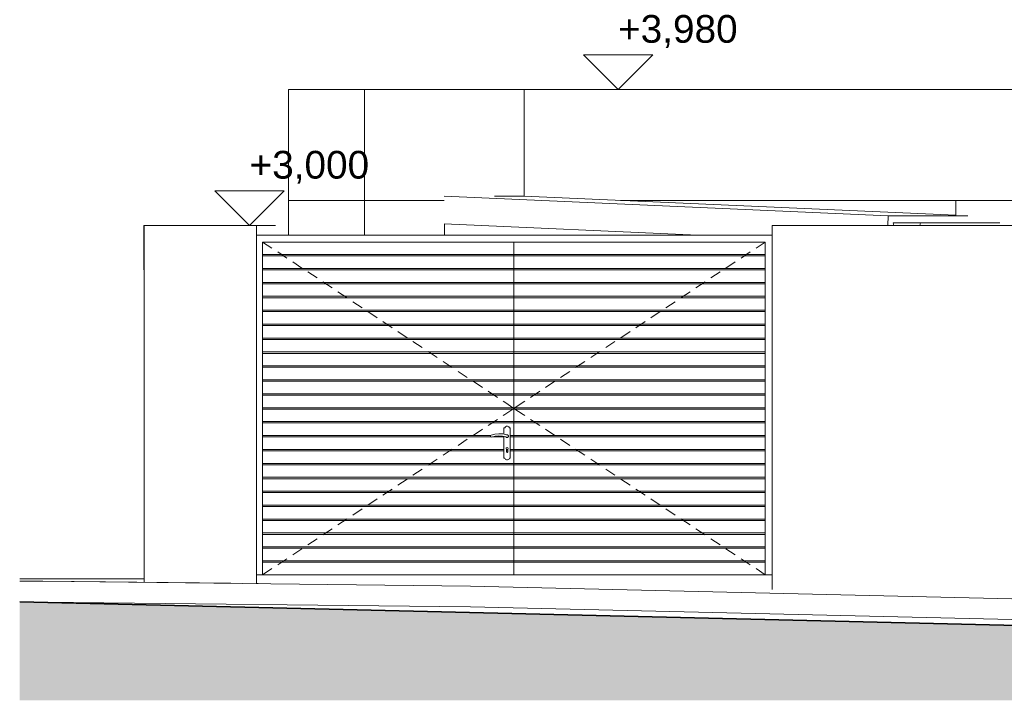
# Model space of a CAD drawing. Header units: millimetres. Extents: x -27785 to 104762, y -947 to 11132.
# Tile 1 of 146: x -27785 to -20685, y -426 to 4484. Entities that reach past the tile are written whole.
import ezdxf

# ---------------------------------------------------------------- set-up
doc = ezdxf.new("R2010")
doc.units = ezdxf.units.MM
doc.header["$MEASUREMENT"] = 0
for name, color, linetype in [('POHLED JIŽNÍ_1_Bourané_Konstrukce - krov', 7, 'Continuous'), ('POHLED JIŽNÍ_1_Bourané_Konstrukce - nosné', 7, 'Continuous'), ('POHLED JIŽNÍ_1_Bourané_Konstrukce - střechy a skořepiny', 7, 'Continuous'), ('POHLED JIŽNÍ_1_Konstrukce - nosné', 7, 'Continuous'), ('POHLED JIŽNÍ_1_Kóty - SP', 7, 'Continuous'), ('POHLED JIŽNÍ_1_Situace - terén', 7, 'Continuous'), ('POHLED JIŽNÍ_1_Výplně – Řezové', 7, 'Continuous')]:
    doc.layers.add(name, color=color, linetype=linetype)
doc.styles.add('GENEROVANÝ_STYL_1', font='txt')

msp = doc.modelspace()

# ---------------------------------------------------------------- hatches: boundary and pattern name
at = {"layer": 'POHLED JIŽNÍ_1_Výplně – Řezové', "linetype": 'Continuous', "lineweight": 13}
msp.add_hatch(color=253, dxfattribs=at).paths.add_polyline_path([(-27785, -425.7), (2046.4, -425.7), (-115.4, -370.9), (-27785, 284)])

# ---------------------------------------------------------------- linework, layer by layer
at = {"layer": 'POHLED JIŽNÍ_1_Bourané_Konstrukce - krov', "color": 7, "linetype": 'Continuous', "lineweight": 13}
for p, q in [((-21487.5, 3019.4), (-21482.3, 3000)), ((-21388.1, 3019.4), (-21487.5, 3019.4)), ((-21288.8, 3019.4), (-21388.1, 3019.4)), ((-21293.9, 3000), (-21288.8, 3019.4)), ((-21288.8, 3019.4), (-20717.3, 3019.4))]:
    msp.add_line(p, q, dxfattribs=at)
at = {"layer": 'POHLED JIŽNÍ_1_Bourané_Konstrukce - nosné', "color": 7, "linetype": 'Continuous', "lineweight": 13}
for p, q in [((-25299.1, 3980), (-25845.5, 3980)), ((-25845.5, 3980), (-25845.5, 2930)), ((-24147.8, 3980), (-25299.1, 3980)), ((-25299.1, 3180), (-25299.1, 3980)), ((-24147.8, 3210.5), (-24147.8, 3980)), ((-25845.5, 3180), (-25299.1, 3180)), ((-25299.1, 3180), (-24723.7, 3180)), ((-25299.1, 2930), (-25299.1, 3180)), ((-24722.9, 3010.4), (-24722.9, 2930)), ((-26077.9, 2930), (-22358.6, 2930)), ((-22358.6, 2930), (-22358.6, 2880)), ((-24220.8, 2880), (-26033, 2880)), ((-26033, 2880), (-26033, 2789.6)), ((-26033, 2880), (-25966.3, 2835.8)), ((-24220.8, 2789.6), (-24220.8, 2880)), ((-24220.8, 2880), (-22408.6, 2880)), ((-22408.6, 2880), (-22475.3, 2835.8)), ((-22408.6, 2880), (-22408.6, 2789.6)), ((-22358.6, 2880), (-22358.6, 480)), ((-26033, 2789.6), (-26033, 2779.6)), ((-26033, 2789.6), (-24220.8, 2789.6)), ((-24220.8, 2779.6), (-26033, 2779.6)), ((-26033, 2779.6), (-26033, 2689.2)), ((-25924.6, 2808.2), (-25857.9, 2764.1)), ((-24220.8, 2779.6), (-24220.8, 2789.6)), ((-22408.6, 2789.6), (-24220.8, 2789.6)), ((-24220.8, 2689.2), (-24220.8, 2779.6)), ((-24220.8, 2779.6), (-22408.6, 2779.6)), ((-22517, 2808.2), (-22583.7, 2764.1)), ((-22408.6, 2789.6), (-22408.6, 2779.6)), ((-22408.6, 1474.2), (-22408.6, 2789.6)), ((-22408.6, 2779.6), (-22408.6, 2689.2)), ((-25816.2, 2736.5), (-25749.5, 2692.3)), ((-22625.4, 2736.5), (-22692.1, 2692.3)), ((-26033, 2689.2), (-26033, 2679.2)), ((-26033, 2689.2), (-24220.8, 2689.2)), ((-24220.8, 2679.2), (-26033, 2679.2)), ((-26033, 2679.2), (-26033, 2588.7)), ((-25707.8, 2664.7), (-25641.1, 2620.5)), ((-24220.8, 2679.2), (-24220.8, 2689.2)), ((-22408.6, 2689.2), (-24220.8, 2689.2)), ((-24220.8, 2588.7), (-24220.8, 2679.2)), ((-24220.8, 2679.2), (-22408.6, 2679.2)), ((-22733.8, 2664.7), (-22800.5, 2620.5)), ((-22408.6, 2689.2), (-22408.6, 2679.2)), ((-22408.6, 2679.2), (-22408.6, 2588.7)), ((-26033, 2588.7), (-26033, 2578.7)), ((-26033, 2588.7), (-24220.8, 2588.7)), ((-24220.8, 2578.7), (-26033, 2578.7)), ((-26033, 2578.7), (-26033, 2488.3)), ((-25599.4, 2592.9), (-25532.7, 2548.7)), ((-24220.8, 2578.7), (-24220.8, 2588.7)), ((-22408.6, 2588.7), (-24220.8, 2588.7)), ((-24220.8, 2488.3), (-24220.8, 2578.7)), ((-24220.8, 2578.7), (-22408.6, 2578.7)), ((-22842.2, 2592.9), (-22908.9, 2548.7)), ((-22408.6, 2588.7), (-22408.6, 2578.7)), ((-22408.6, 2578.7), (-22408.6, 2488.3)), ((-26033, 2488.3), (-26033, 2478.3)), ((-26033, 2488.3), (-24220.8, 2488.3)), ((-25491, 2521.1), (-25424.3, 2477)), ((-24220.8, 2478.3), (-24220.8, 2488.3)), ((-22408.6, 2488.3), (-24220.8, 2488.3)), ((-22950.5, 2521.1), (-23017.3, 2477)), ((-22408.6, 2488.3), (-22408.6, 2478.3)), ((-24220.8, 2478.3), (-26033, 2478.3)), ((-26033, 2478.3), (-26033, 2387.9)), ((-25382.6, 2449.4), (-25315.9, 2405.2)), ((-24220.8, 2387.9), (-24220.8, 2478.3)), ((-24220.8, 2478.3), (-22408.6, 2478.3)), ((-23058.9, 2449.4), (-23125.6, 2405.2)), ((-22408.6, 2478.3), (-22408.6, 2387.9)), ((-26033, 2387.9), (-26033, 2377.9)), ((-26033, 2387.9), (-24220.8, 2387.9)), ((-24220.8, 2377.9), (-26033, 2377.9)), ((-26033, 2377.9), (-26033, 2287.5)), ((-25274.2, 2377.6), (-25207.5, 2333.4)), ((-24220.8, 2377.9), (-24220.8, 2387.9)), ((-22408.6, 2387.9), (-24220.8, 2387.9)), ((-24220.8, 2287.5), (-24220.8, 2377.9)), ((-24220.8, 2377.9), (-22408.6, 2377.9)), ((-23167.3, 2377.6), (-23234, 2333.4)), ((-22408.6, 2387.9), (-22408.6, 2377.9)), ((-22408.6, 2377.9), (-22408.6, 2287.5)), ((-26033, 2287.5), (-26033, 2277.5)), ((-26033, 2287.5), (-24220.8, 2287.5)), ((-24220.8, 2277.5), (-26033, 2277.5)), ((-26033, 2277.5), (-26033, 2187.1)), ((-25165.8, 2305.8), (-25099.1, 2261.6)), ((-24220.8, 2277.5), (-24220.8, 2287.5)), ((-22408.6, 2287.5), (-24220.8, 2287.5)), ((-24220.8, 2187.1), (-24220.8, 2277.5)), ((-24220.8, 2277.5), (-22408.6, 2277.5)), ((-23275.7, 2305.8), (-23342.4, 2261.6)), ((-22408.6, 2287.5), (-22408.6, 2277.5)), ((-22408.6, 2277.5), (-22408.6, 2187.1)), ((-25057.5, 2234), (-24990.8, 2189.9)), ((-23384.1, 2234), (-23450.8, 2189.9)), ((-26033, 2187.1), (-26033, 2177.1)), ((-26033, 2187.1), (-24220.8, 2187.1)), ((-24220.8, 2177.1), (-26033, 2177.1)), ((-26033, 2177.1), (-26033, 2086.7)), ((-24949.1, 2162.3), (-24882.4, 2118.1)), ((-24220.8, 2177.1), (-24220.8, 2187.1)), ((-22408.6, 2187.1), (-24220.8, 2187.1)), ((-24220.8, 2086.7), (-24220.8, 2177.1)), ((-24220.8, 2177.1), (-22408.6, 2177.1)), ((-23492.5, 2162.3), (-23559.2, 2118.1)), ((-22408.6, 2187.1), (-22408.6, 2177.1)), ((-22408.6, 2177.1), (-22408.6, 2086.7)), ((-26033, 2086.7), (-26033, 2076.7)), ((-26033, 2086.7), (-24220.8, 2086.7)), ((-24220.8, 2076.7), (-26033, 2076.7)), ((-26033, 2076.7), (-26033, 1986.2)), ((-24840.7, 2090.5), (-24774, 2046.3)), ((-24220.8, 2076.7), (-24220.8, 2086.7)), ((-22408.6, 2086.7), (-24220.8, 2086.7)), ((-24220.8, 1986.2), (-24220.8, 2076.7)), ((-24220.8, 2076.7), (-22408.6, 2076.7)), ((-23600.9, 2090.5), (-23667.6, 2046.3)), ((-22408.6, 2086.7), (-22408.6, 2076.7)), ((-22408.6, 2076.7), (-22408.6, 1986.2)), ((-24732.3, 2018.7), (-24665.6, 1974.5)), ((-23709.3, 2018.7), (-23776, 1974.5)), ((-26033, 1986.2), (-26033, 1976.2)), ((-26033, 1986.2), (-24220.8, 1986.2)), ((-24220.8, 1976.2), (-26033, 1976.2)), ((-26033, 1976.2), (-26033, 1885.8)), ((-24623.9, 1946.9), (-24557.2, 1902.8)), ((-24220.8, 1976.2), (-24220.8, 1986.2)), ((-22408.6, 1986.2), (-24220.8, 1986.2)), ((-24220.8, 1885.8), (-24220.8, 1976.2)), ((-24220.8, 1976.2), (-22408.6, 1976.2)), ((-23817.7, 1946.9), (-23884.4, 1902.8)), ((-22408.6, 1986.2), (-22408.6, 1976.2)), ((-22408.6, 1976.2), (-22408.6, 1885.8)), ((-26033, 1885.8), (-26033, 1875.8)), ((-26033, 1885.8), (-24220.8, 1885.8)), ((-24220.8, 1875.8), (-26033, 1875.8)), ((-26033, 1875.8), (-26033, 1785.4)), ((-24515.5, 1875.2), (-24448.8, 1831)), ((-24220.8, 1875.8), (-24220.8, 1885.8)), ((-22408.6, 1885.8), (-24220.8, 1885.8)), ((-24220.8, 1785.4), (-24220.8, 1875.8)), ((-24220.8, 1875.8), (-22408.6, 1875.8)), ((-23926.1, 1875.2), (-23992.8, 1831)), ((-22408.6, 1885.8), (-22408.6, 1875.8)), ((-22408.6, 1875.8), (-22408.6, 1785.4)), ((-26033, 1785.4), (-26033, 1775.4)), ((-26033, 1785.4), (-24220.8, 1785.4)), ((-24220.8, 1775.4), (-26033, 1775.4)), ((-26033, 1775.4), (-26033, 1685)), ((-24407.1, 1803.4), (-24340.4, 1759.2)), ((-24220.8, 1775.4), (-24220.8, 1785.4)), ((-22408.6, 1785.4), (-24220.8, 1785.4)), ((-24220.8, 1685), (-24220.8, 1775.4)), ((-24220.8, 1775.4), (-22408.6, 1775.4)), ((-24034.4, 1803.4), (-24101.2, 1759.2)), ((-22408.6, 1785.4), (-22408.6, 1775.4)), ((-22408.6, 1775.4), (-22408.6, 1685)), ((-24298.7, 1731.6), (-24287.5, 1724.2)), ((-24287.5, 1724.2), (-24220.8, 1680)), ((-24154.1, 1724.2), (-24220.8, 1680)), ((-24142.8, 1731.6), (-24154.1, 1724.2)), ((-26033, 1685), (-26033, 1675)), ((-26033, 1685), (-24220.8, 1685)), ((-24220.8, 1675), (-26033, 1675)), ((-26033, 1675), (-26033, 1584.6)), ((-24298.7, 1628.4), (-24287.5, 1635.8)), ((-24287.5, 1635.8), (-24220.8, 1680)), ((-24220.8, 1675), (-24220.8, 1685)), ((-22408.6, 1685), (-24220.8, 1685)), ((-24154.1, 1635.8), (-24220.8, 1680)), ((-24220.8, 1584.6), (-24220.8, 1675)), ((-24220.8, 1675), (-22408.6, 1675)), ((-24142.8, 1628.4), (-24154.1, 1635.8)), ((-22408.6, 1685), (-22408.6, 1675)), ((-22408.6, 1675), (-22408.6, 1584.6)), ((-26033, 1584.6), (-26033, 1574.6)), ((-26033, 1584.6), (-24220.8, 1584.6)), ((-24220.8, 1574.6), (-26033, 1574.6)), ((-26033, 1574.6), (-26033, 1484.2)), ((-24407.1, 1556.6), (-24340.4, 1600.8)), ((-24220.8, 1574.6), (-24220.8, 1584.6)), ((-22408.6, 1584.6), (-24220.8, 1584.6)), ((-24220.8, 1484.2), (-24220.8, 1574.6)), ((-24220.8, 1574.6), (-22408.6, 1574.6)), ((-24034.4, 1556.6), (-24101.2, 1600.8)), ((-22408.6, 1584.6), (-22408.6, 1574.6)), ((-22408.6, 1574.6), (-22408.6, 1484.2)), ((-24515.5, 1484.8), (-24448.8, 1529)), ((-24357.9, 1494.3), (-24384.9, 1487.2)), ((-24330, 1497.1), (-24357.9, 1494.3)), ((-24357.9, 1494.3), (-24357.9, 1494.3)), ((-24302.1, 1495.3), (-24330, 1497.1)), ((-24274.9, 1489.1), (-24302.1, 1495.3)), ((-24293.3, 1493.3), (-24293.3, 1540)), ((-24293.3, 1540), (-24287.6, 1540)), ((-24293.3, 1493.3), (-24293.3, 1540)), ((-24287.6, 1540), (-24282.9, 1547.6)), ((-24287.6, 1540), (-24283, 1547.6)), ((-24283, 1547.6), (-24275.2, 1552)), ((-24282.9, 1547.6), (-24275.2, 1552)), ((-24275.2, 1552), (-24266.3, 1552)), ((-24266.3, 1552), (-24258.6, 1547.6)), ((-24258.6, 1547.6), (-24254, 1540)), ((-24254, 1540), (-24248.3, 1540)), ((-24248.3, 1540), (-24248.3, 1320)), ((-23926.1, 1484.8), (-23992.8, 1529)), ((-26033, 1484.2), (-26033, 1474.2)), ((-26033, 1484.2), (-24388.7, 1484.2)), ((-24387.1, 1474.2), (-26033, 1474.2)), ((-26033, 1474.2), (-26033, 1383.7)), ((-24623.9, 1413.1), (-24557.2, 1457.2)), ((-24389.3, 1483.6), (-24390, 1478.1)), ((-24389.3, 1483.6), (-24390, 1478.1)), ((-24390, 1478.1), (-24386.6, 1473.6)), ((-24390, 1478.1), (-24386.6, 1473.6)), ((-24384.9, 1487.2), (-24389.3, 1483.6)), ((-24384.9, 1487.2), (-24389.3, 1483.6)), ((-24386.6, 1473.6), (-24386.6, 1473.6)), ((-24386.6, 1473.6), (-24381.1, 1472.6)), ((-24384.9, 1487.2), (-24384.9, 1487.2)), ((-24381.1, 1472.6), (-24356, 1479.2)), ((-24293.3, 1474.2), (-24375.2, 1474.2)), ((-24356, 1479.2), (-24330.2, 1481.7)), ((-24330.3, 1481.7), (-24330.2, 1481.7)), ((-24330.2, 1481.7), (-24304.4, 1480.2)), ((-24304.4, 1480.2), (-24304.4, 1480.2)), ((-24304.4, 1480.2), (-24279.1, 1474.7)), ((-24293.3, 1320), (-24293.3, 1477.8)), ((-24293.3, 1474.2), (-24293.3, 1477.8)), ((-24293.3, 1383.7), (-24293.3, 1474.2)), ((-24279.1, 1474.7), (-24274.2, 1470.6)), ((-24279.1, 1474.7), (-24274.1, 1470.6)), ((-24276.6, 1471.9), (-24277.9, 1473.7)), ((-24275.2, 1471.4), (-24276.6, 1471.9)), ((-24268.5, 1489.8), (-24274.9, 1489.1)), ((-24274.9, 1489.1), (-24274.9, 1489.1)), ((-24274.2, 1470.6), (-24274.1, 1470.6)), ((-24274.1, 1470.6), (-24267.7, 1470.4)), ((-24273, 1489.3), (-24270.8, 1490)), ((-24270.7, 1470), (-24272.6, 1470.6)), ((-24270.7, 1490), (-24269.6, 1489.6)), ((-24269.2, 1470.5), (-24270.7, 1470)), ((-24263, 1486.4), (-24268.5, 1489.8)), ((-24267.7, 1470.4), (-24262.5, 1474.2)), ((-24266.7, 1488.7), (-24264.9, 1488.1)), ((-24264.9, 1471.9), (-24266.3, 1471.4)), ((-24264.9, 1488.1), (-24264.2, 1487.1)), ((-24264, 1473.2), (-24264.9, 1471.9)), ((-24260.7, 1480.4), (-24263, 1486.4)), ((-24262.5, 1474.2), (-24260.7, 1480.4)), ((-24262.2, 1484.5), (-24261.2, 1483.1)), ((-24261.2, 1476.9), (-24262, 1475.8)), ((-24261.2, 1483.1), (-24261.2, 1481.9)), ((-24261.2, 1478.5), (-24261.2, 1476.9)), ((-24248.3, 1484.2), (-24220.8, 1484.2)), ((-24220.8, 1474.2), (-24248.3, 1474.2)), ((-24220.8, 1474.2), (-24220.8, 1484.2)), ((-22408.6, 1484.2), (-24220.8, 1484.2)), ((-24220.8, 1383.7), (-24220.8, 1474.2)), ((-24220.8, 1474.2), (-22408.6, 1474.2)), ((-23817.7, 1413.1), (-23884.4, 1457.2)), ((-22408.6, 1484.2), (-22408.6, 1474.2)), ((-22408.6, 1474.2), (-22408.6, 1383.7)), ((-26033, 1383.7), (-26033, 1373.7)), ((-26033, 1383.7), (-24293.3, 1383.7)), ((-24293.3, 1373.7), (-26033, 1373.7)), ((-26033, 1373.7), (-26033, 1283.3)), ((-24732.3, 1341.3), (-24665.6, 1385.5)), ((-24293.3, 1373.7), (-24293.3, 1383.7)), ((-24293.3, 1320), (-24293.3, 1373.7)), ((-24276.1, 1395.1), (-24278.2, 1389.7)), ((-24278.2, 1389.7), (-24275.8, 1384.4)), ((-24270.8, 1397.4), (-24276.1, 1395.1)), ((-24275.8, 1384.4), (-24275.8, 1367.5)), ((-24275.8, 1383.7), (-24265.8, 1383.7)), ((-24265.8, 1373.7), (-24275.8, 1373.7)), ((-24275.8, 1367.5), (-24274.3, 1364)), ((-24274.3, 1364), (-24270.8, 1362.5)), ((-24265.4, 1395.1), (-24270.8, 1397.4)), ((-24270.8, 1397.4), (-24270.8, 1397.4)), ((-24270.8, 1362.5), (-24267.2, 1364)), ((-24270.8, 1362.5), (-24270.8, 1362.5)), ((-24267.2, 1364), (-24265.8, 1367.5)), ((-24265.8, 1367.5), (-24267.2, 1364)), ((-24265.8, 1384.4), (-24263.3, 1389.7)), ((-24263.3, 1389.7), (-24265.8, 1384.4)), ((-24265.8, 1367.5), (-24265.8, 1384.4)), ((-24265.8, 1384.4), (-24265.8, 1383.7)), ((-24265.8, 1383.7), (-24265.8, 1373.7)), ((-24265.8, 1373.7), (-24265.8, 1367.5)), ((-24263.3, 1389.7), (-24265.4, 1395.1)), ((-24265.4, 1395.1), (-24263.3, 1389.7)), ((-24248.3, 1383.7), (-24220.8, 1383.7)), ((-24220.8, 1373.7), (-24248.3, 1373.7)), ((-24220.8, 1373.7), (-24220.8, 1383.7)), ((-22408.6, 1383.7), (-24220.8, 1383.7)), ((-24220.8, 1283.3), (-24220.8, 1373.7)), ((-24220.8, 1373.7), (-22408.6, 1373.7)), ((-23709.3, 1341.3), (-23776, 1385.5)), ((-22408.6, 1383.7), (-22408.6, 1373.7)), ((-22408.6, 1373.7), (-22408.6, 1383.7)), ((-22408.6, 1373.7), (-22408.6, 1283.3)), ((-26033, 1283.3), (-26033, 1273.3)), ((-26033, 1283.3), (-24220.8, 1283.3)), ((-24840.7, 1269.5), (-24774, 1313.7)), ((-24287.6, 1320), (-24293.3, 1320)), ((-24282.9, 1312.4), (-24287.6, 1320)), ((-24283, 1312.4), (-24287.6, 1320)), ((-24275.2, 1308), (-24283, 1312.4)), ((-24275.2, 1308), (-24282.9, 1312.4)), ((-24266.3, 1308), (-24275.2, 1308)), ((-24258.6, 1312.4), (-24266.3, 1308)), ((-24254, 1320), (-24258.6, 1312.4)), ((-24248.3, 1320), (-24254, 1320)), ((-24220.8, 1273.3), (-24220.8, 1283.3)), ((-22408.6, 1283.3), (-24220.8, 1283.3)), ((-23600.9, 1269.5), (-23667.6, 1313.7)), ((-22408.6, 1283.3), (-22408.6, 1273.3)), ((-22408.6, 1273.3), (-22408.6, 1283.3)), ((-24220.8, 1273.3), (-26033, 1273.3)), ((-26033, 1273.3), (-26033, 1182.9)), ((-24949.1, 1197.7), (-24882.4, 1241.9)), ((-24220.8, 1182.9), (-24220.8, 1273.3)), ((-24220.8, 1273.3), (-22408.6, 1273.3)), ((-23492.5, 1197.7), (-23559.2, 1241.9)), ((-22408.6, 1273.3), (-22408.6, 1182.9)), ((-26033, 1182.9), (-26033, 1172.9)), ((-26033, 1182.9), (-24220.8, 1182.9)), ((-24220.8, 1172.9), (-26033, 1172.9)), ((-26033, 1172.9), (-26033, 1082.5)), ((-25057.5, 1126), (-24990.8, 1170.1)), ((-24220.8, 1172.9), (-24220.8, 1182.9)), ((-22408.6, 1182.9), (-24220.8, 1182.9)), ((-24220.8, 1082.5), (-24220.8, 1172.9)), ((-24220.8, 1172.9), (-22408.6, 1172.9)), ((-23384.1, 1126), (-23450.8, 1170.1)), ((-22408.6, 1182.9), (-22408.6, 1172.9)), ((-22408.6, 1172.9), (-22408.6, 1182.9)), ((-22408.6, 1172.9), (-22408.6, 1082.5)), ((-26033, 1082.5), (-26033, 1072.5)), ((-26033, 1082.5), (-24220.8, 1082.5)), ((-24220.8, 1072.5), (-26033, 1072.5)), ((-26033, 1072.5), (-26033, 982.1)), ((-25165.8, 1054.2), (-25099.1, 1098.4)), ((-24220.8, 1072.5), (-24220.8, 1082.5)), ((-22408.6, 1082.5), (-24220.8, 1082.5)), ((-24220.8, 982.1), (-24220.8, 1072.5)), ((-24220.8, 1072.5), (-22408.6, 1072.5)), ((-23275.7, 1054.2), (-23342.4, 1098.4)), ((-22408.6, 1082.5), (-22408.6, 1072.5)), ((-22408.6, 1072.5), (-22408.6, 1082.5)), ((-22408.6, 1072.5), (-22408.6, 982.1)), ((-25274.2, 982.4), (-25207.5, 1026.6)), ((-23167.3, 982.4), (-23234, 1026.6)), ((-26033, 982.1), (-26033, 972.1)), ((-26033, 982.1), (-24220.8, 982.1)), ((-24220.8, 972.1), (-26033, 972.1)), ((-26033, 972.1), (-26033, 881.7)), ((-25382.6, 910.6), (-25315.9, 954.8)), ((-24220.8, 972.1), (-24220.8, 982.1)), ((-22408.6, 982.1), (-24220.8, 982.1)), ((-24220.8, 881.7), (-24220.8, 972.1)), ((-24220.8, 972.1), (-22408.6, 972.1)), ((-23058.9, 910.6), (-23125.6, 954.8)), ((-22408.6, 982.1), (-22408.6, 972.1)), ((-22408.6, 972.1), (-22408.6, 982.1)), ((-22408.6, 972.1), (-22408.6, 881.7)), ((-26033, 881.7), (-26033, 871.7)), ((-26033, 881.7), (-24220.8, 881.7)), ((-24220.8, 871.7), (-26033, 871.7)), ((-26033, 871.7), (-26033, 781.2)), ((-25491, 838.9), (-25424.3, 883)), ((-24220.8, 871.7), (-24220.8, 881.7)), ((-22408.6, 881.7), (-24220.8, 881.7)), ((-24220.8, 781.2), (-24220.8, 871.7)), ((-24220.8, 871.7), (-22408.6, 871.7)), ((-22950.5, 838.9), (-23017.3, 883)), ((-22408.6, 881.7), (-22408.6, 871.7)), ((-22408.6, 871.7), (-22408.6, 881.7)), ((-22408.6, 871.7), (-22408.6, 781.2)), ((-26033, 781.2), (-26033, 771.2)), ((-26033, 781.2), (-24220.8, 781.2)), ((-25599.4, 767.1), (-25532.7, 811.3)), ((-24220.8, 771.2), (-24220.8, 781.2)), ((-22408.6, 781.2), (-24220.8, 781.2)), ((-22842.2, 767.1), (-22908.9, 811.3)), ((-22408.6, 781.2), (-22408.6, 771.2)), ((-22408.6, 771.2), (-22408.6, 781.2)), ((-24220.8, 771.2), (-26033, 771.2)), ((-26033, 771.2), (-26033, 680.8)), ((-25707.8, 695.3), (-25641.1, 739.5)), ((-24220.8, 680.8), (-24220.8, 771.2)), ((-24220.8, 771.2), (-22408.6, 771.2)), ((-22733.8, 695.3), (-22800.5, 739.5)), ((-22408.6, 771.2), (-22408.6, 680.8)), ((-26033, 680.8), (-26033, 670.8)), ((-26033, 680.8), (-24220.8, 680.8)), ((-24220.8, 670.8), (-26033, 670.8)), ((-26033, 670.8), (-26033, 580.4)), ((-25816.2, 623.5), (-25749.5, 667.7)), ((-24220.8, 670.8), (-24220.8, 680.8)), ((-22408.6, 680.8), (-24220.8, 680.8)), ((-24220.8, 580.4), (-24220.8, 670.8)), ((-24220.8, 670.8), (-22408.6, 670.8)), ((-22625.4, 623.5), (-22692.1, 667.7)), ((-22408.6, 680.8), (-22408.6, 670.8)), ((-22408.6, 670.8), (-22408.6, 680.8)), ((-22408.6, 670.8), (-22408.6, 580.4)), ((-26033, 580.4), (-26033, 570.4)), ((-26033, 580.4), (-24220.8, 580.4)), ((-24220.8, 570.4), (-26033, 570.4)), ((-26033, 570.4), (-26033, 480)), ((-25924.6, 551.8), (-25857.9, 595.9)), ((-24220.8, 570.4), (-24220.8, 580.4)), ((-22408.6, 580.4), (-24220.8, 580.4)), ((-24220.8, 480), (-24220.8, 570.4)), ((-24220.8, 570.4), (-22408.6, 570.4)), ((-22517, 551.8), (-22583.7, 595.9)), ((-22408.6, 580.4), (-22408.6, 570.4)), ((-22408.6, 570.4), (-22408.6, 580.4)), ((-22408.6, 570.4), (-22408.6, 480)), ((-26033, 480), (-25966.3, 524.2)), ((-22408.6, 480), (-22475.3, 524.2)), ((-26033, 480), (-26077.9, 480)), ((-26033, 480), (-24220.8, 480)), ((-22408.6, 480), (-24220.8, 480)), ((-22358.6, 480), (-22408.6, 480))]:
    msp.add_line(p, q, dxfattribs=at)
at = {"layer": 'POHLED JIŽNÍ_1_Bourané_Konstrukce - střechy a skořepiny', "color": 7, "linetype": 'Continuous', "lineweight": 13}
for p, q in [((-24723.7, 3210.4), (-21521.9, 3069.7)), ((-24146.9, 3210.5), (-24360.4, 3210.5)), ((-21034.7, 3073.7), (-24146.9, 3210.5)), ((-21524.9, 3000), (-21521.9, 3069.7)), ((-21521.9, 3069.7), (-20947.5, 3069.7)), ((-24723.7, 3010.4), (-22894.6, 2930))]:
    msp.add_line(p, q, dxfattribs=at)
at = {"layer": 'POHLED JIŽNÍ_1_Konstrukce - nosné', "color": 7, "linetype": 'Continuous', "lineweight": 13}
for p, q in [((-20542.9, 3980), (-24147.8, 3980)), ((-23453.7, 3180), (-21034.7, 3180)), ((-20542.9, 3180), (-21034.7, 3180)), ((-21034.7, 3073.5), (-21034.7, 3180)), ((-26889.3, 2680), (-26889.3, 3000)), ((-26889.3, 3000), (-26887.9, 3000)), ((-26887.9, 3000), (-26887.9, 2680)), ((-26077.9, 3000), (-26887.9, 3000)), ((-26077.9, 416.3), (-26077.9, 3000)), ((-22358.7, 3000), (-22357.8, 3000)), ((-22358.7, 2930), (-22358.7, 3000)), ((-22357.8, 3000), (-22357.8, 374.7)), ((-22357.8, 3000), (-20482.3, 3000)), ((-26889.3, 2680), (-26887.9, 2680)), ((-26887.9, 425.1), (-26887.9, 2680)), ((-22358.6, 480), (-22358.6, 374.8))]:
    msp.add_line(p, q, dxfattribs=at)
at = {"layer": 'POHLED JIŽNÍ_1_Kóty - SP', "color": 154, "linetype": 'Continuous', "lineweight": 13}
for p, q in [((-23470.3, 3980), (-23720.3, 4230)), ((-23720.3, 4230), (-23220.3, 4230)), ((-23220.3, 4230), (-23470.3, 3980)), ((-23470.3, 3980), (-23770.3, 3980)), ((-23470.3, 3980), (-23282.8, 3980)), ((-26127.5, 3000), (-26377.5, 3250)), ((-26377.5, 3250), (-25877.5, 3250)), ((-25877.5, 3250), (-26127.5, 3000)), ((-26127.5, 3000), (-26427.5, 3000)), ((-26127.5, 3000), (-25940, 3000))]:
    msp.add_line(p, q, dxfattribs=at)
at = {"layer": 'POHLED JIŽNÍ_1_Situace - terén', "color": 7, "linetype": 'Continuous', "lineweight": 13}
for p, q in [((-27785, 450), (-26887.9, 450)), ((-27785, 434.8), (-27619, 433)), ((-27619, 433), (-24535.3, 398.6)), ((-27619, 433), (-26263.5, 418.3)), ((-26077.9, 416.3), (-26064.3, 416.2)), ((-24535.3, 398.6), (-9473.1, 43)), ((-27785, 284.8), (-27619, 283)), ((-24535.3, 248.6), (-27619, 283)), ((-9473.1, -107), (-24535.3, 248.6))]:
    msp.add_line(p, q, dxfattribs=at)
at = {"layer": 'POHLED JIŽNÍ_1_Situace - terén', "color": 7, "linetype": 'Continuous', "lineweight": 35, "flags": 128}
msp.add_lwpolyline([(-27785, 284), (-115.4, -370.9), (2046.4, -425.7)], dxfattribs=at)

# ---------------------------------------------------------------- texts
at = {"layer": 'POHLED JIŽNÍ_1_Kóty - SP', "color": 154, "linetype": 'Continuous', "lineweight": 13, "char_height": 200, "width": 844.802, "attachment_point": 7, "style": 'GENEROVANÝ_STYL_1'}
for s, insert in [('\\A1;{\\pql;\\fArial|b0|i0|c0|p38;+3,980}', (-23470.3, 4280)), ('\\A1;{\\pql;\\fArial|b0|i0|c0|p38;+3,000}', (-26127.5, 3300))]:
    msp.add_mtext(s, dxfattribs=dict(at, insert=insert))

doc.saveas('drawing.dxf')
